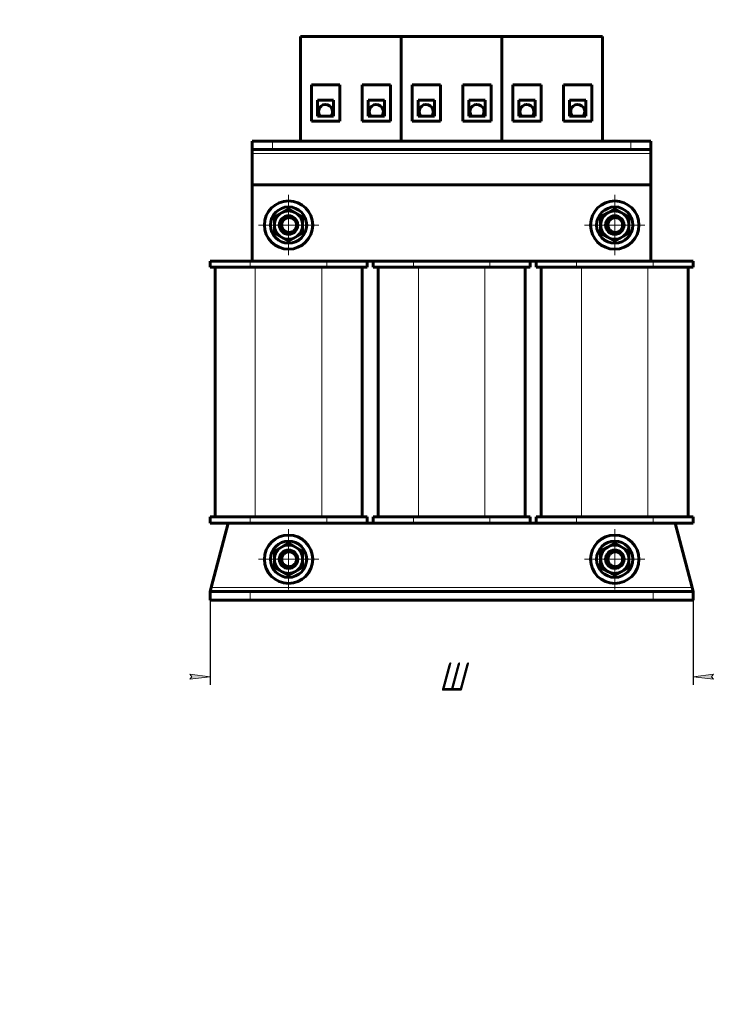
# Model space of a CAD drawing. Header units: millimetres. Extents: x 0 to 297, y 0 to 420.
# Tile 1 of 24: x 0 to 175, y 0 to 245. Entities that reach past the tile are written whole.
import ezdxf

# ---------------------------------------------------------------- set-up
doc = ezdxf.new("R2010")
doc.units = ezdxf.units.MM
for name, pattern in [('K5LT_AXLED', [12, 7.5, -1.5, 1.5, -1.5]), ('K5LT_BASIC', [0]), ('K5LT_THIN', [0])]:
    doc.linetypes.add(name, pattern=pattern)
doc.layers.add('Системный слой', color=7, linetype='Continuous')
doc.styles.add('KDIMTEXTSTYLE', font='GOST_AU.SHX', dxfattribs={"width": 0.96, "oblique": 15, "height": 5})
doc.dimstyles.new('KDIMSTYLE (1.00)', dxfattribs={"dimtxt": 5, "dimasz": 1, "dimexe": 2, "dimexo": 0, "dimgap": 1, "dimtad": 1, "dimtxsty": 'KDIMTEXTSTYLE', "dimsah": 1, "dimcen": 0, "dimdle": 1, "dimadec": 0, "dimazin": 0, "dimtfac": 0.667, "dimtmove": 0, "dimatfit": 3, "dimfxl": 1, "dimtvp": 1, "dimtolj": 1, "dimtzin": 0, "dimarcsym": 0})

# ---------------------------------------------------------------- blocks, each defined once
blk = doc.blocks.new('U0')
at = {"layer": 'Системный слой', "color": 150, "linetype": 'K5LT_BASIC', "lineweight": 60, "true_color": 0x0080ff}
for start, end in [(0, 223.2918), (316.7082, 0)]:
    blk.add_arc((75.96, 221.73), 1.75, start, end, dxfattribs=at)
blk = doc.blocks.new('U1')
at = {"layer": 'Системный слой', "color": 150, "linetype": 'K5LT_BASIC', "lineweight": 60, "true_color": 0x0080ff}
for start, end in [(0, 223.2918), (316.7082, 0)]:
    blk.add_arc((88.56, 221.73), 1.75, start, end, dxfattribs=at)
blk = doc.blocks.new('U2')
at = {"layer": 'Системный слой', "color": 150, "linetype": 'K5LT_BASIC', "lineweight": 60, "true_color": 0x0080ff}
for start, end in [(0, 223.2918), (316.7082, 0)]:
    blk.add_arc((100.96, 221.73), 1.75, start, end, dxfattribs=at)
blk = doc.blocks.new('U3')
at = {"layer": 'Системный слой', "color": 150, "linetype": 'K5LT_BASIC', "lineweight": 60, "true_color": 0x0080ff}
for start, end in [(0, 223.2918), (316.7082, 0)]:
    blk.add_arc((113.56, 221.73), 1.75, start, end, dxfattribs=at)
blk = doc.blocks.new('U4')
at = {"layer": 'Системный слой', "color": 150, "linetype": 'K5LT_BASIC', "lineweight": 60, "true_color": 0x0080ff}
for start, end in [(0, 223.2918), (316.7082, 0)]:
    blk.add_arc((125.96, 221.73), 1.75, start, end, dxfattribs=at)
blk = doc.blocks.new('U5')
at = {"layer": 'Системный слой', "color": 150, "linetype": 'K5LT_BASIC', "lineweight": 60, "true_color": 0x0080ff}
for start, end in [(0, 223.2918), (316.7082, 0)]:
    blk.add_arc((138.56, 221.73), 1.75, start, end, dxfattribs=at)
blk = doc.blocks.new('U6')
at = {"layer": 'Системный слой', "color": 150, "linetype": 'K5LT_BASIC', "lineweight": 60, "true_color": 0x0080ff}
for p, q in [((146.07, 110.53), (146.13, 110.97)), ((146.13, 110.09), (146.07, 110.53)), ((146.13, 110.97), (146.29, 111.39)), ((146.29, 109.67), (146.13, 110.09)), ((146.29, 111.39), (146.54, 111.75)), ((146.54, 109.31), (146.29, 109.67))]:
    blk.add_line(p, q, dxfattribs=at)
blk = doc.blocks.new('U7')
at = {"layer": 'Системный слой', "color": 150, "linetype": 'K5LT_BASIC', "lineweight": 60, "true_color": 0x0080ff}
for p, q in [((146.07, 193.53), (146.13, 193.97)), ((146.13, 193.09), (146.07, 193.53)), ((146.13, 193.97), (146.29, 194.39)), ((146.29, 194.39), (146.54, 194.75)), ((146.29, 192.67), (146.13, 193.09)), ((146.54, 192.31), (146.29, 192.67))]:
    blk.add_line(p, q, dxfattribs=at)
blk = doc.blocks.new('U8')
at = {"layer": 'Системный слой', "color": 150, "linetype": 'K5LT_BASIC', "lineweight": 60, "true_color": 0x0080ff}
for p, q in [((87.76, 119.53), (86.26, 119.53)), ((128.26, 119.53), (126.76, 119.53))]:
    blk.add_line(p, q, dxfattribs=at)
blk = doc.blocks.new('U9')
at = {"layer": 'Системный слой', "color": 150, "linetype": 'K5LT_BASIC', "lineweight": 60, "true_color": 0x0080ff}
for p, q in [((65.07, 110.53), (65.13, 110.97)), ((65.13, 110.09), (65.07, 110.53)), ((65.13, 110.97), (65.29, 111.39)), ((65.29, 109.67), (65.13, 110.09)), ((65.29, 111.39), (65.54, 111.75)), ((65.54, 109.31), (65.29, 109.67))]:
    blk.add_line(p, q, dxfattribs=at)
blk = doc.blocks.new('U10')
at = {"layer": 'Системный слой', "color": 150, "linetype": 'K5LT_BASIC', "lineweight": 60, "true_color": 0x0080ff}
for p, q in [((65.07, 193.53), (65.13, 193.97)), ((65.13, 193.09), (65.07, 193.53)), ((65.13, 193.97), (65.29, 194.39)), ((65.29, 194.39), (65.54, 194.75)), ((65.29, 192.67), (65.13, 193.09)), ((65.54, 192.31), (65.29, 192.67))]:
    blk.add_line(p, q, dxfattribs=at)
blk = doc.blocks.new('KDIMARROW_01')
at = {"layer": 'Системный слой'}
blk.add_hatch(color=0, dxfattribs=at).paths.add_polyline_path([(0, 0), (-5, 0.66), (-4.5, 0), (-5, -0.66)])
at = {"layer": 'Системный слой', "color": 0, "linetype": 'K5LT_THIN', "lineweight": 18}
for p, q in [((-4.5, 0), (-5, 0.66)), ((-5, 0.66), (0, 0)), ((0, 0), (-5, -0.66)), ((-5, -0.66), (-4.5, 0)), ((0, 0), (-1, 0))]:
    blk.add_line(p, q, dxfattribs=at)
blk = doc.blocks.new('U11')
at = {"layer": 'Системный слой', "color": 30, "linetype": 'K5LT_AXLED', "lineweight": 18, "true_color": 0xff8000}
for q in [(66.76, 118.53), (58.76, 110.53), (74.76, 110.53), (66.76, 102.53)]:
    blk.add_line((66.76, 110.53), q, dxfattribs=at)
blk = doc.blocks.new('U12')
at = {"layer": 'Системный слой', "color": 30, "linetype": 'K5LT_AXLED', "lineweight": 18, "true_color": 0xff8000}
for q in [(66.76, 201.53), (58.76, 193.53), (74.76, 193.53), (66.76, 185.53)]:
    blk.add_line((66.76, 193.53), q, dxfattribs=at)
blk = doc.blocks.new('U13')
at = {"layer": 'Системный слой', "color": 30, "linetype": 'K5LT_AXLED', "lineweight": 18, "true_color": 0xff8000}
for q in [(147.76, 118.53), (139.76, 110.53), (155.76, 110.53), (147.76, 102.53)]:
    blk.add_line((147.76, 110.53), q, dxfattribs=at)
blk = doc.blocks.new('U14')
at = {"layer": 'Системный слой', "color": 30, "linetype": 'K5LT_AXLED', "lineweight": 18, "true_color": 0xff8000}
for q in [(147.76, 201.53), (139.76, 193.53), (155.76, 193.53), (147.76, 185.53)]:
    blk.add_line((147.76, 193.53), q, dxfattribs=at)

msp = doc.modelspace()

# ---------------------------------------------------------------- linework, layer by layer
at = {"layer": 'Системный слой', "color": 150, "linetype": 'K5LT_BASIC', "lineweight": 60, "true_color": 0x0080ff}
for p, q in [((69.764, 214.33), (69.764, 240.33)), ((69.764, 240.33), (94.764, 240.33)), ((94.764, 214.33), (94.764, 240.33)), ((94.764, 214.33), (94.764, 240.33)), ((94.764, 240.33), (119.764, 240.33)), ((119.764, 214.33), (119.764, 240.33)), ((119.764, 240.33), (144.764, 240.33)), ((119.764, 214.33), (119.764, 240.33)), ((144.764, 214.33), (144.764, 240.33)), ((79.464, 228.33), (72.464, 228.33)), ((72.464, 228.33), (72.464, 219.33)), ((79.464, 219.33), (79.464, 228.33)), ((85.064, 228.33), (85.064, 219.33)), ((92.064, 228.33), (85.064, 228.33)), ((92.064, 219.33), (92.064, 228.33)), ((104.464, 228.33), (97.464, 228.33)), ((97.464, 228.33), (97.464, 219.33)), ((104.464, 219.33), (104.464, 228.33)), ((110.064, 228.33), (110.064, 219.33)), ((117.064, 228.33), (110.064, 228.33)), ((117.064, 219.33), (117.064, 228.33)), ((129.464, 228.33), (122.464, 228.33)), ((122.464, 228.33), (122.464, 219.33)), ((129.464, 219.33), (129.464, 228.33)), ((135.064, 228.33), (135.064, 219.33)), ((142.064, 228.33), (135.064, 228.33)), ((142.064, 219.33), (142.064, 228.33)), ((73.964, 224.53), (73.964, 220.53)), ((77.964, 224.53), (73.964, 224.53)), ((77.964, 220.53), (77.964, 224.53)), ((90.564, 224.53), (86.564, 224.53)), ((86.564, 224.53), (86.564, 220.53)), ((90.564, 220.53), (90.564, 224.53)), ((98.964, 224.53), (98.964, 220.53)), ((102.964, 224.53), (98.964, 224.53)), ((102.964, 220.53), (102.964, 224.53)), ((115.564, 224.53), (111.564, 224.53)), ((111.564, 224.53), (111.564, 220.53)), ((115.564, 220.53), (115.564, 224.53)), ((123.964, 224.53), (123.964, 220.53)), ((127.964, 224.53), (123.964, 224.53)), ((127.964, 220.53), (127.964, 224.53)), ((140.564, 224.53), (136.564, 224.53)), ((136.564, 224.53), (136.564, 220.53)), ((140.564, 220.53), (140.564, 224.53)), ((74.36, 222.429), (73.964, 221.52)), ((73.964, 220.53), (77.964, 220.53)), ((77.569, 221.031), (77.35, 220.53)), ((86.874, 222.184), (86.564, 221.031)), ((86.564, 220.53), (90.564, 220.53)), ((90.254, 221.276), (90.054, 220.53)), ((98.964, 220.53), (102.964, 220.53)), ((99.238, 222.018), (98.99, 220.53)), ((102.69, 221.442), (102.538, 220.53)), ((111.564, 220.53), (115.564, 220.53)), ((111.838, 221.442), (111.99, 220.53)), ((115.29, 222.017), (115.538, 220.53)), ((123.964, 220.53), (127.964, 220.53)), ((124.275, 221.271), (124.477, 220.53)), ((127.653, 222.188), (127.964, 221.042)), ((136.564, 220.53), (140.564, 220.53)), ((136.96, 221.031), (137.178, 220.53)), ((140.169, 222.429), (140.564, 221.52)), ((72.464, 219.33), (79.464, 219.33)), ((85.064, 219.33), (92.064, 219.33)), ((97.464, 219.33), (104.464, 219.33)), ((110.064, 219.33), (117.064, 219.33)), ((122.464, 219.33), (129.464, 219.33)), ((135.064, 219.33), (142.064, 219.33)), ((57.764, 212.33), (57.764, 214.33)), ((57.764, 214.33), (62.764, 214.33)), ((62.764, 214.33), (151.764, 214.33)), ((151.764, 214.33), (156.764, 214.33)), ((156.764, 212.33), (156.764, 214.33)), ((57.764, 211.33), (57.764, 212.33)), ((62.764, 212.33), (57.764, 212.33)), ((57.764, 203.53), (57.764, 211.33)), ((62.764, 212.33), (151.764, 212.33)), ((156.764, 212.33), (151.764, 212.33)), ((156.764, 212.33), (156.764, 211.33)), ((156.764, 211.33), (156.764, 203.53)), ((57.764, 203.53), (57.764, 184.53)), ((156.764, 203.53), (57.764, 203.53)), ((156.764, 184.53), (156.764, 203.53)), ((63.264, 195.551), (65.014, 196.561)), ((65.014, 196.561), (66.764, 197.571)), ((66.764, 197.571), (68.514, 196.561)), ((68.514, 196.561), (70.264, 195.551)), ((144.264, 195.551), (146.014, 196.561)), ((146.014, 196.561), (147.764, 197.571)), ((147.764, 197.571), (149.514, 196.561)), ((149.514, 196.561), (151.264, 195.551)), ((63.264, 193.53), (63.264, 195.551)), ((63.264, 191.509), (63.264, 193.53)), ((70.264, 195.551), (70.264, 193.53)), ((70.264, 193.53), (70.264, 191.509)), ((144.264, 193.53), (144.264, 195.551)), ((144.264, 191.509), (144.264, 193.53)), ((151.264, 195.551), (151.264, 193.53)), ((151.264, 193.53), (151.264, 191.509)), ((65.014, 190.499), (63.264, 191.509)), ((70.264, 191.509), (68.514, 190.499)), ((146.014, 190.499), (144.264, 191.509)), ((151.264, 191.509), (149.514, 190.499)), ((66.764, 189.488), (65.014, 190.499)), ((68.514, 190.499), (66.764, 189.488)), ((147.764, 189.488), (146.014, 190.499)), ((149.514, 190.499), (147.764, 189.488)), ((47.264, 183.03), (47.264, 184.53)), ((47.264, 184.53), (57.264, 184.53)), ((57.264, 184.53), (76.264, 184.53)), ((76.264, 184.53), (86.264, 184.53)), ((86.264, 183.03), (86.264, 184.53)), ((87.764, 184.53), (86.264, 184.53)), ((87.764, 183.03), (87.764, 184.53)), ((87.764, 184.53), (97.764, 184.53)), ((97.764, 184.53), (116.764, 184.53)), ((116.764, 184.53), (126.764, 184.53)), ((126.764, 183.03), (126.764, 184.53)), ((128.264, 184.53), (126.764, 184.53)), ((128.264, 183.03), (128.264, 184.53)), ((128.264, 184.53), (138.264, 184.53)), ((138.264, 184.53), (157.264, 184.53)), ((157.264, 184.53), (167.264, 184.53)), ((167.264, 183.03), (167.264, 184.53)), ((47.264, 183.03), (57.264, 183.03)), ((48.514, 121.03), (48.514, 183.03)), ((57.264, 183.03), (76.264, 183.03)), ((76.264, 183.03), (86.264, 183.03)), ((85.014, 121.03), (85.014, 183.03)), ((87.764, 183.03), (97.764, 183.03)), ((89.014, 121.03), (89.014, 183.03)), ((97.764, 183.03), (116.764, 183.03)), ((116.764, 183.03), (126.764, 183.03)), ((125.514, 121.03), (125.514, 183.03)), ((128.264, 183.03), (138.264, 183.03)), ((129.514, 121.03), (129.514, 183.03)), ((138.264, 183.03), (157.264, 183.03)), ((157.264, 183.03), (167.264, 183.03)), ((166.014, 121.03), (166.014, 183.03)), ((47.264, 119.53), (47.264, 121.03)), ((47.264, 121.03), (57.264, 121.03)), ((57.264, 121.03), (76.264, 121.03)), ((76.264, 121.03), (86.264, 121.03)), ((86.264, 119.53), (86.264, 121.03)), ((87.764, 119.53), (87.764, 121.03)), ((87.764, 121.03), (97.764, 121.03)), ((97.764, 121.03), (116.764, 121.03)), ((116.764, 121.03), (126.764, 121.03)), ((126.764, 119.53), (126.764, 121.03)), ((128.264, 119.53), (128.264, 121.03)), ((128.264, 121.03), (138.264, 121.03)), ((138.264, 121.03), (157.264, 121.03)), ((157.264, 121.03), (167.264, 121.03)), ((167.264, 119.53), (167.264, 121.03)), ((47.264, 119.53), (57.264, 119.53)), ((51.764, 119.53), (47.529, 103.53)), ((57.264, 119.53), (76.264, 119.53)), ((76.264, 119.53), (86.264, 119.53)), ((87.764, 119.53), (97.764, 119.53)), ((97.764, 119.53), (116.764, 119.53)), ((116.764, 119.53), (126.764, 119.53)), ((128.264, 119.53), (138.264, 119.53)), ((138.264, 119.53), (157.264, 119.53)), ((157.264, 119.53), (167.264, 119.53)), ((167, 103.53), (162.764, 119.53)), ((63.264, 112.551), (65.014, 113.561)), ((63.264, 110.53), (63.264, 112.551)), ((65.014, 113.561), (66.764, 114.571)), ((66.764, 114.571), (68.514, 113.561)), ((68.514, 113.561), (70.264, 112.551)), ((70.264, 112.551), (70.264, 110.53)), ((144.264, 112.551), (146.014, 113.561)), ((144.264, 110.53), (144.264, 112.551)), ((146.014, 113.561), (147.764, 114.571)), ((147.764, 114.571), (149.514, 113.561)), ((149.514, 113.561), (151.264, 112.551)), ((151.264, 112.551), (151.264, 110.53)), ((63.264, 108.509), (63.264, 110.53)), ((70.264, 110.53), (70.264, 108.509)), ((144.264, 108.509), (144.264, 110.53)), ((151.264, 110.53), (151.264, 108.509)), ((65.014, 107.499), (63.264, 108.509)), ((70.264, 108.509), (68.514, 107.499)), ((146.014, 107.499), (144.264, 108.509)), ((151.264, 108.509), (149.514, 107.499)), ((66.764, 106.488), (65.014, 107.499)), ((68.514, 107.499), (66.764, 106.488)), ((147.764, 106.488), (146.014, 107.499)), ((149.514, 107.499), (147.764, 106.488)), ((47.529, 103.53), (47.264, 102.53)), ((167, 103.53), (167.264, 102.53)), ((47.264, 100.33), (47.264, 102.53)), ((47.264, 102.53), (57.264, 102.53)), ((47.264, 100.33), (57.264, 100.33)), ((57.264, 102.53), (157.264, 102.53)), ((57.264, 100.33), (157.264, 100.33)), ((157.264, 102.53), (167.264, 102.53)), ((157.264, 100.33), (167.264, 100.33)), ((167.264, 100.33), (167.264, 102.53))]:
    msp.add_line(p, q, dxfattribs=at)
at = {"layer": 'Системный слой', "color": 7, "linetype": 'K5LT_THIN', "lineweight": 18}
for p, q in [((62.764, 212.33), (62.764, 214.33)), ((151.764, 212.33), (151.764, 214.33)), ((156.764, 211.33), (57.764, 211.33)), ((57.264, 183.03), (57.264, 184.53)), ((76.264, 183.03), (76.264, 184.53)), ((97.764, 183.03), (97.764, 184.53)), ((116.764, 183.03), (116.764, 184.53)), ((138.264, 183.03), (138.264, 184.53)), ((157.264, 183.03), (157.264, 184.53)), ((58.514, 121.03), (58.514, 183.03)), ((75.014, 121.03), (75.014, 183.03)), ((99.014, 121.03), (99.014, 183.03)), ((115.514, 121.03), (115.514, 183.03)), ((139.514, 121.03), (139.514, 183.03)), ((156.014, 121.03), (156.014, 183.03)), ((57.264, 119.53), (57.264, 121.03)), ((76.264, 119.53), (76.264, 121.03)), ((97.764, 119.53), (97.764, 121.03)), ((116.764, 119.53), (116.764, 121.03)), ((138.264, 119.53), (138.264, 121.03)), ((157.264, 119.53), (157.264, 121.03)), ((167, 103.53), (47.529, 103.53)), ((57.264, 100.33), (57.264, 102.53)), ((157.264, 100.33), (157.264, 102.53))]:
    msp.add_line(p, q, dxfattribs=at)
at = {"layer": 'Системный слой', "color": 150, "linetype": 'K5LT_BASIC', "lineweight": 60, "true_color": 0x0080ff}
for centre, radius in [((66.764, 193.53), 6), ((147.764, 193.53), 6), ((66.764, 193.53), 4.5), ((66.764, 193.53), 2.3), ((147.764, 193.53), 4.5), ((147.764, 193.53), 2.3), ((66.764, 110.53), 6), ((66.764, 110.53), 4.5), ((147.764, 110.53), 6), ((147.764, 110.53), 4.5), ((66.764, 110.53), 2.3), ((147.764, 110.53), 2.3)]:
    msp.add_circle(centre, radius, dxfattribs=at)
for centre, radius, start, end in [((66.764, 193.53), 3.5, 120, 180), ((66.764, 193.53), 3.5, 60, 120), ((66.764, 193.53), 3.5, 0, 60), ((147.764, 193.53), 3.5, 120, 180), ((147.764, 193.53), 3.5, 60, 120), ((147.764, 193.53), 3.5, 0, 60), ((66.764, 193.53), 3.5, 180, 240), ((66.764, 193.53), 2, 22.50003, 337.49997), ((66.764, 193.53), 3.5, 300, 0), ((66.764, 193.53), 2, 337.49997, 22.50003), ((147.764, 193.53), 3.5, 180, 240), ((147.764, 193.53), 2, 22.50003, 337.49997), ((147.764, 193.53), 3.5, 300, 0), ((147.764, 193.53), 2, 337.49997, 22.50003), ((66.764, 193.53), 3.5, 240, 300), ((147.764, 193.53), 3.5, 240, 300), ((66.764, 110.53), 3.5, 120, 180), ((66.764, 110.53), 2, 22.50003, 337.49997), ((66.764, 110.53), 3.5, 60, 120), ((66.764, 110.53), 3.5, 0, 60), ((147.764, 110.53), 3.5, 120, 180), ((147.764, 110.53), 2, 22.50003, 337.49997), ((147.764, 110.53), 3.5, 60, 120), ((147.764, 110.53), 3.5, 0, 60), ((66.764, 110.53), 3.5, 180, 240), ((66.764, 110.53), 3.5, 300, 0), ((66.764, 110.53), 2, 337.49997, 22.50003), ((147.764, 110.53), 3.5, 180, 240), ((147.764, 110.53), 3.5, 300, 0), ((147.764, 110.53), 2, 337.49997, 22.50003), ((66.764, 110.53), 3.5, 240, 300), ((147.764, 110.53), 3.5, 240, 300)]:
    msp.add_arc(centre, radius, start, end, dxfattribs=at)
at = {"layer": 'Системный слой', "color": 7, "linetype": 'K5LT_THIN', "lineweight": 18}
for centre in [(66.764, 193.53), (147.764, 193.53), (66.764, 110.53), (147.764, 110.53)]:
    msp.add_arc(centre, 1.729, 134.99998, 225.00002, dxfattribs=at)
at = {"layer": 'Системный слой', "color": 150, "linetype": 'K5LT_BASIC', "lineweight": 60, "true_color": 0x0080ff}
for points, knots in [([(65.541, 194.753), (65.582, 194.8), (65.671, 194.893), (65.79, 194.994), (65.912, 195.081), (66.038, 195.158), (66.199, 195.235), (66.368, 195.296), (66.536, 195.338), (66.687, 195.362), (66.822, 195.372), (66.938, 195.373), (67.055, 195.367), (67.172, 195.354), (67.288, 195.333), (67.403, 195.305), (67.536, 195.263), (67.684, 195.203), (67.845, 195.12), (67.973, 195.038), (68.102, 194.94), (68.234, 194.825), (68.365, 194.68), (68.477, 194.531), (68.554, 194.407), (68.598, 194.324), (68.612, 194.295)], [0, 0, 0, 0, 1.7341679, 3.5716239, 4.3418868, 5.8824127, 7.6856219, 9.2912484, 10.8640363, 12.4787705, 13.5463028, 14.6138351, 15.7115186, 16.7941266, 17.8767346, 18.989496, 20.0871809, 21.7358411, 23.4304955, 25.1086809, 25.9590099, 27.931638, 29.9613865, 31.3908072, 33.1052055, 34, 34, 34, 34]), ([(146.541, 194.753), (146.582, 194.8), (146.671, 194.893), (146.79, 194.994), (146.912, 195.081), (147.038, 195.158), (147.199, 195.235), (147.368, 195.296), (147.536, 195.338), (147.687, 195.362), (147.822, 195.372), (147.938, 195.373), (148.055, 195.367), (148.172, 195.354), (148.288, 195.333), (148.403, 195.305), (148.536, 195.263), (148.684, 195.203), (148.845, 195.12), (148.973, 195.038), (149.102, 194.94), (149.234, 194.825), (149.365, 194.68), (149.477, 194.531), (149.554, 194.407), (149.598, 194.324), (149.612, 194.295)], [0, 0, 0, 0, 1.7341679, 3.5716239, 4.3418868, 5.8824127, 7.6856219, 9.2912484, 10.8640363, 12.4787705, 13.5463028, 14.6138351, 15.7115186, 16.7941266, 17.8767346, 18.989496, 20.0871809, 21.7358411, 23.4304955, 25.1086809, 25.9590099, 27.931638, 29.9613865, 31.3908072, 33.1052055, 34, 34, 34, 34]), ([(68.612, 192.764), (68.61, 192.759), (68.603, 192.746), (68.588, 192.718), (68.559, 192.664), (68.497, 192.56), (68.399, 192.42), (68.261, 192.263), (68.114, 192.127), (67.984, 192.029), (67.856, 191.947), (67.715, 191.87), (67.539, 191.796), (67.359, 191.741), (67.223, 191.714), (67.088, 191.695), (66.971, 191.686), (66.835, 191.687), (66.719, 191.695), (66.604, 191.71), (66.49, 191.733), (66.359, 191.767), (66.21, 191.82), (66.046, 191.897), (65.897, 191.987), (65.754, 192.094), (65.638, 192.199), (65.568, 192.276), (65.541, 192.307)], [0, 0, 0, 0, 0.1681581, 0.4372109, 0.9416851, 1.9506335, 4.0021618, 5.968085, 8.0852671, 9.8778244, 10.76866, 12.5503311, 14.603562, 16.3554198, 18.0919872, 18.669023, 20.3909974, 21.532521, 22.6687236, 23.8049263, 24.941129, 26.0826524, 27.8046694, 29.5639309, 31.4162529, 32.920581, 34.8158174, 36, 36, 36, 36]), ([(149.612, 192.764), (149.61, 192.759), (149.603, 192.746), (149.588, 192.718), (149.559, 192.664), (149.497, 192.56), (149.399, 192.42), (149.261, 192.263), (149.114, 192.127), (148.984, 192.029), (148.856, 191.947), (148.715, 191.87), (148.539, 191.796), (148.359, 191.741), (148.223, 191.714), (148.088, 191.695), (147.971, 191.686), (147.835, 191.687), (147.719, 191.695), (147.604, 191.71), (147.49, 191.733), (147.359, 191.767), (147.21, 191.82), (147.046, 191.897), (146.897, 191.987), (146.754, 192.094), (146.638, 192.199), (146.568, 192.276), (146.541, 192.307)], [0, 0, 0, 0, 0.1681581, 0.4372109, 0.9416851, 1.9506335, 4.0021618, 5.968085, 8.0852671, 9.8778244, 10.76866, 12.5503311, 14.603562, 16.3554198, 18.0919872, 18.669023, 20.3909974, 21.532521, 22.6687236, 23.8049263, 24.941129, 26.0826524, 27.8046694, 29.5639309, 31.4162529, 32.920581, 34.8158174, 36, 36, 36, 36]), ([(65.541, 111.753), (65.582, 111.8), (65.671, 111.893), (65.79, 111.994), (65.912, 112.081), (66.038, 112.158), (66.199, 112.235), (66.368, 112.296), (66.536, 112.338), (66.687, 112.362), (66.822, 112.372), (66.938, 112.373), (67.055, 112.367), (67.172, 112.354), (67.288, 112.333), (67.403, 112.305), (67.536, 112.263), (67.684, 112.203), (67.845, 112.12), (67.973, 112.038), (68.102, 111.94), (68.234, 111.825), (68.365, 111.68), (68.477, 111.531), (68.554, 111.407), (68.598, 111.324), (68.612, 111.295)], [0, 0, 0, 0, 1.7341679, 3.5716239, 4.3418868, 5.8824127, 7.6856219, 9.2912484, 10.8640363, 12.4787705, 13.5463028, 14.6138351, 15.7115186, 16.7941266, 17.8767346, 18.989496, 20.0871809, 21.7358411, 23.4304955, 25.1086809, 25.9590099, 27.931638, 29.9613865, 31.3908072, 33.1052055, 34, 34, 34, 34]), ([(146.541, 111.753), (146.582, 111.8), (146.671, 111.893), (146.79, 111.994), (146.912, 112.081), (147.038, 112.158), (147.199, 112.235), (147.368, 112.296), (147.536, 112.338), (147.687, 112.362), (147.822, 112.372), (147.938, 112.373), (148.055, 112.367), (148.172, 112.354), (148.288, 112.333), (148.403, 112.305), (148.536, 112.263), (148.684, 112.203), (148.845, 112.12), (148.973, 112.038), (149.102, 111.94), (149.234, 111.825), (149.365, 111.68), (149.477, 111.531), (149.554, 111.407), (149.598, 111.324), (149.612, 111.295)], [0, 0, 0, 0, 1.7341679, 3.5716239, 4.3418868, 5.8824127, 7.6856219, 9.2912484, 10.8640363, 12.4787705, 13.5463028, 14.6138351, 15.7115186, 16.7941266, 17.8767346, 18.989496, 20.0871809, 21.7358411, 23.4304955, 25.1086809, 25.9590099, 27.931638, 29.9613865, 31.3908072, 33.1052055, 34, 34, 34, 34]), ([(68.612, 109.764), (68.61, 109.759), (68.603, 109.746), (68.588, 109.718), (68.559, 109.664), (68.497, 109.56), (68.399, 109.42), (68.261, 109.263), (68.114, 109.127), (67.984, 109.029), (67.856, 108.947), (67.715, 108.87), (67.539, 108.796), (67.359, 108.741), (67.223, 108.714), (67.088, 108.695), (66.971, 108.686), (66.835, 108.687), (66.719, 108.695), (66.604, 108.71), (66.49, 108.733), (66.359, 108.767), (66.21, 108.82), (66.046, 108.897), (65.897, 108.987), (65.754, 109.094), (65.638, 109.199), (65.568, 109.276), (65.541, 109.307)], [0, 0, 0, 0, 0.1681581, 0.4372109, 0.9416851, 1.9506335, 4.0021618, 5.968085, 8.0852671, 9.8778244, 10.76866, 12.5503311, 14.603562, 16.3554198, 18.0919872, 18.669023, 20.3909974, 21.532521, 22.6687236, 23.8049263, 24.941129, 26.0826524, 27.8046694, 29.5639309, 31.4162529, 32.920581, 34.8158174, 36, 36, 36, 36]), ([(149.612, 109.764), (149.61, 109.759), (149.603, 109.746), (149.588, 109.718), (149.559, 109.664), (149.497, 109.56), (149.399, 109.42), (149.261, 109.263), (149.114, 109.127), (148.984, 109.029), (148.856, 108.947), (148.715, 108.87), (148.539, 108.796), (148.359, 108.741), (148.223, 108.714), (148.088, 108.695), (147.971, 108.686), (147.835, 108.687), (147.719, 108.695), (147.604, 108.71), (147.49, 108.733), (147.359, 108.767), (147.21, 108.82), (147.046, 108.897), (146.897, 108.987), (146.754, 109.094), (146.638, 109.199), (146.568, 109.276), (146.541, 109.307)], [0, 0, 0, 0, 0.1681581, 0.4372109, 0.9416851, 1.9506335, 4.0021618, 5.968085, 8.0852671, 9.8778244, 10.76866, 12.5503311, 14.603562, 16.3554198, 18.0919872, 18.669023, 20.3909974, 21.532521, 22.6687236, 23.8049263, 24.941129, 26.0826524, 27.8046694, 29.5639309, 31.4162529, 32.920581, 34.8158174, 36, 36, 36, 36])]:
    msp.add_open_spline(points, degree=3, knots=knots, dxfattribs=at)

# ---------------------------------------------------------------- block references
at = {"layer": 'Системный слой'}
for name in ['U0', 'U1', 'U2', 'U3', 'U4', 'U5', 'U12', 'U14', 'U10', 'U7', 'U11', 'U8', 'U13', 'U9', 'U6']:
    msp.add_blockref(name, (0, 0), dxfattribs=at)

# ---------------------------------------------------------------- dimensions: what is measured, and where the dimension line sits
at = {"layer": 'Системный слой', "color": 7}
msp.add_linear_dim(base=(47.264, 81.369), p1=(167.264, 100.33), p2=(47.264, 100.33), location=(107.264, 81.369), text='\\H7.0;\\W0.965;\\Q15;\\H7.0;\\W0.965;\\Q15;\\Q15;Ш\\Q15;\\H5.00;', dimstyle='KDIMSTYLE (1.00)', override={"dimexo": 0, "dimblk1": 'KDIMARROW_01', "dimblk2": 'KDIMARROW_01', "dimse1": 0, "dimse2": 0, "dimclrt": 7, "dimtolj": 1}, dxfattribs=at).render()

doc.saveas('drawing.dxf')
